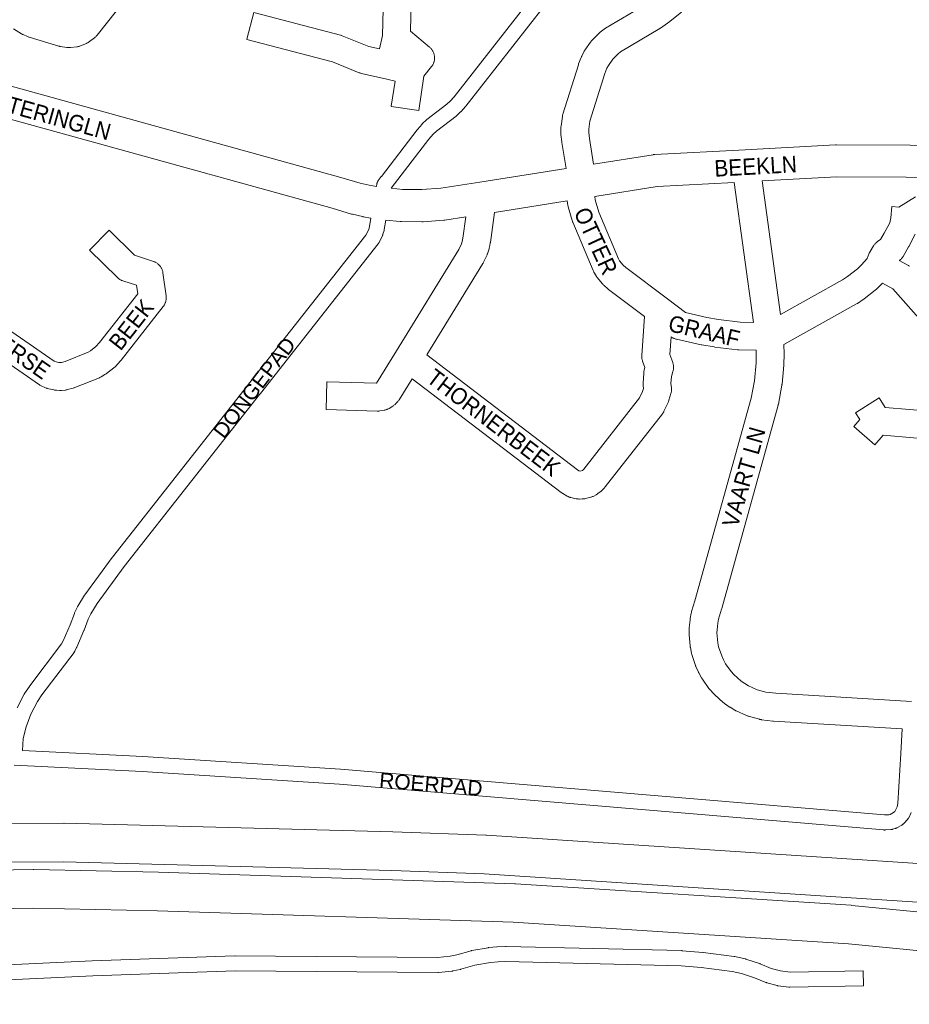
# Paper-space layout 'Layout1' of a CAD drawing. Header units: metres. Extents: x 123097 to 144122, y 392739 to 407589.
# Tile 113 of 256: x 130691 to 131106, y 394552 to 395011. Entities that reach past the tile are written whole.
import ezdxf
from ezdxf.enums import TextEntityAlignment as Align

# ---------------------------------------------------------------- set-up
doc = ezdxf.new("R2010")
doc.units = ezdxf.units.M
doc.header["$MEASUREMENT"] = 0
for name, color, linetype, lineweight in [('gs-anno-wegen algemeen tekst', 7, 'Continuous', 0), ('gs-knt-aanvullende hoofdweg', 7, 'Continuous', 0), ('gs-knt-autosnelweg', 7, 'Continuous', 0), ('gs-knt-fietspaden', 7, 'Continuous', 0), ('gs-knt-wegen algemeen', 7, 'Continuous', 0), ('gs-vlk-plantopografie wegen algemeen', 7, 'Continuous', 0)]:
    doc.layers.add(name, color=color, linetype=linetype, lineweight=lineweight)
doc.styles.add('Style-Arial', font='arial.ttf')

psp = doc.layouts.get("Layout1")

# ---------------------------------------------------------------- linework, layer by layer
at = {"layer": 'gs-knt-aanvullende hoofdweg', "color": 7, "linetype": 'Continuous', "flags": 128}
for points in [[(130604.63, 395003.166), (130682.69, 394981.551), (130840.545, 394937.839), (130840.659, 394937.806), (130849.574, 394935.185), (130853.803, 394934.227), (130857.216, 394933.634)], [(130958.702, 394943.996), (130986.488, 394948.405), (130986.745, 394948.441), (130986.833, 394948.451), (130986.873, 394948.456), (130987.002, 394948.469), (130987.261, 394948.487), (131029.467, 394950.761), (131071.798, 394953.041), (131072.016, 394953.05), (131072.234, 394953.052), (131175.579, 394952.604), (131180.382, 394952.583), (131182.925, 394952.971), (131188.954, 394954.43), (131194.675, 394956.535), (131200.214, 394959.33), (131202.624, 394960.819), (131207.687, 394964.587), (131209.807, 394966.468), (131214.075, 394970.97), (131217.792, 394975.922), (131219.502, 394978.681), (131220.48, 394980.534)], [(130854.666, 394918.832), (130851.045, 394919.461), (130850.857, 394919.496), (130850.67, 394919.536), (130846.023, 394920.589), (130845.793, 394920.645), (130845.565, 394920.708), (130836.48, 394923.379), (130684.962, 394965.336)], [(130864.188, 394932.724), (130869.475, 394932.217), (130878.374, 394932.116), (130887.269, 394932.763), (130905.538, 394935.559), (130945.844, 394941.955)], [(131169.556, 394937.61), (131072.388, 394938.031), (131037.426, 394936.148)], [(131024.38, 394935.445), (130988.458, 394933.51), (130959.208, 394928.869)], [(130946.347, 394926.827), (130912.354, 394921.433)], [(130898.932, 394919.353), (130889.247, 394917.871), (130888.952, 394917.831), (130888.656, 394917.804), (130879.148, 394917.113), (130878.834, 394917.097), (130878.519, 394917.094), (130868.988, 394917.202), (130868.672, 394917.212), (130868.356, 394917.235), (130861.623, 394917.881)]]:
    psp.add_lwpolyline(points, dxfattribs=at)
at = {"layer": 'gs-knt-autosnelweg', "color": 7, "linetype": 'Continuous', "flags": 128}
for points in [[(130458.558, 394634.262), (130479.698, 394635.016), (130479.895, 394635.021), (130502.853, 394635.336), (130502.936, 394635.337), (130711.132, 394636.28), (130711.413, 394636.277), (130864.887, 394632.188), (130864.973, 394632.185), (130908.373, 394630.612), (130908.633, 394630.599), (131134.016, 394615.798), (131135.951, 394615.757)], [(131435.843, 394553.232), (131436.695, 394556.927), (131407.874, 394561.54), (131227.354, 394585.741), (131133.926, 394597.85), (130907.591, 394612.609), (130864.364, 394614.175), (130711.073, 394618.259), (130503.059, 394617.317)], [(130512.282, 394611.446), (130696.815, 394614.613), (130697.171, 394614.612), (130755.373, 394613.308), (130755.46, 394613.305), (130921.86, 394607.962), (130922.148, 394607.948), (131079.081, 394597.88), (131079.386, 394597.856), (131175.308, 394588.418), (131175.404, 394588.408), (131247.423, 394580.544), (131247.647, 394580.516), (131362.125, 394565.1), (131362.363, 394565.065), (131379.99, 394562.209), (131380.2, 394562.172), (131400.139, 394558.455), (131435.843, 394553.232)], [(131431.58, 394535.644), (131397.357, 394540.65), (131397.01, 394540.708), (131377.002, 394544.438), (131359.6, 394547.258), (131245.355, 394562.642), (131173.496, 394570.489), (131077.774, 394579.907), (130921.138, 394589.956), (130754.926, 394595.293), (130696.945, 394596.592), (130512.743, 394593.431), (130461.824, 394590.849)]]:
    psp.add_lwpolyline(points, dxfattribs=at)
at = {"layer": 'gs-knt-fietspaden', "color": 7, "linetype": 'Continuous', "flags": 128}
for points in [[(130857.216, 394933.634), (130857.442, 394934.86), (130857.443, 394934.866), (130857.477, 394935.028), (130857.479, 394935.036), (130857.519, 394935.188), (130857.525, 394935.21), (130857.568, 394935.346), (130857.58, 394935.382), (130857.625, 394935.502), (130857.643, 394935.55), (130857.688, 394935.655), (130857.715, 394935.715), (130857.759, 394935.805), (130857.795, 394935.876), (130857.837, 394935.952), (130857.884, 394936.033), (130857.922, 394936.094), (130857.98, 394936.185), (130858.013, 394936.232), (130858.084, 394936.332), (130858.11, 394936.367), (130859.504, 394938.231), (130859.533, 394938.269), (130876.283, 394960.051), (130876.286, 394960.054), (130876.347, 394960.131), (130876.412, 394960.209), (130878.558, 394962.693), (130878.673, 394962.82), (130878.795, 394962.941), (130880.542, 394964.603), (130880.635, 394964.688), (130880.683, 394964.73), (130880.731, 394964.77), (130880.83, 394964.849), (130890.128, 394971.955), (130891.616, 394973.371), (130893.48, 394975.514), (130959.538, 395059.915)], [(130964.812, 395055.264), (130898.952, 394971.116), (130898.895, 394971.046), (130898.837, 394970.976), (130896.805, 394968.639), (130896.693, 394968.516), (130896.575, 394968.399), (130894.829, 394966.738), (130894.736, 394966.653), (130894.706, 394966.626), (130894.688, 394966.611), (130894.671, 394966.597), (130894.64, 394966.571), (130894.541, 394966.492), (130885.243, 394959.386), (130883.758, 394957.973), (130881.79, 394955.696), (130864.195, 394932.765), (130864.188, 394932.724)], [(130689.387, 394690.171), (130692.671, 394696.476), (130692.734, 394696.59), (130692.756, 394696.629), (130692.767, 394696.646), (130692.801, 394696.702), (130692.871, 394696.812), (130695.112, 394700.147), (130695.17, 394700.229), (130695.229, 394700.311), (130710.166, 394719.993), (130710.868, 394721.369), (130714.092, 394728.861), (130716.091, 394734.199), (130716.155, 394734.356), (130716.225, 394734.51), (130717.55, 394737.218), (130717.604, 394737.321), (130717.631, 394737.373), (130717.66, 394737.423), (130717.719, 394737.523), (130720.894, 394742.649), (130720.966, 394742.759), (130721.041, 394742.867), (130733.781, 394760.351), (130733.861, 394760.456), (130797.164, 394840.818), (130797.529, 394841.281), (130852.329, 394910.849), (130853.646, 394913.564), (130854.025, 394914.839), (130854.666, 394918.832)], [(130861.623, 394917.881), (130860.92, 394913.501), (130860.892, 394913.352), (130860.859, 394913.205), (130860.819, 394913.059), (130860.294, 394911.291), (130860.25, 394911.155), (130860.235, 394911.11), (130860.201, 394911.021), (130860.166, 394910.932), (130860.146, 394910.888), (130860.087, 394910.758), (130858.479, 394907.443), (130858.41, 394907.309), (130858.392, 394907.275), (130858.335, 394907.177), (130858.296, 394907.112), (130858.255, 394907.049), (130858.191, 394906.955), (130858.171, 394906.927), (130858.169, 394906.924), (130858.166, 394906.921), (130858.078, 394906.803), (130803.044, 394836.938), (130802.679, 394836.475), (130739.416, 394756.164), (130726.793, 394738.839), (130723.779, 394733.975), (130722.605, 394731.577), (130720.636, 394726.319), (130720.574, 394726.167), (130720.573, 394726.164), (130720.572, 394726.161), (130717.271, 394718.489), (130717.224, 394718.384), (130717.174, 394718.281), (130716.277, 394716.525), (130716.204, 394716.388), (130716.124, 394716.254), (130716.038, 394716.124), (130715.947, 394715.998), (130700.882, 394696.147), (130698.807, 394693.059), (130695.71, 394687.115), (130693.506, 394681.267), (130692.14, 394675.798), (130692.139, 394675.793)], [(130692.139, 394675.793), (130691.805, 394670.215), (130748.113, 394667.394), (130748.16, 394667.391), (130840.427, 394661.508), (130840.499, 394661.503), (131094.693, 394640.081), (131096.704, 394640.213), (131097.234, 394640.37), (131098.878, 394641.296), (131099.384, 394641.755), (131099.817, 394642.285), (131100.615, 394643.89), (131100.904, 394645.431), (131102.271, 394668.773), (131102.948, 394680.33)], [(131107.118, 394641.201), (131105.927, 394638.806), (131105.854, 394638.667), (131105.775, 394638.532), (131105.69, 394638.4), (131105.599, 394638.272), (131105.502, 394638.148), (131104.654, 394637.11), (131104.569, 394637.011), (131104.54, 394636.978), (131104.48, 394636.914), (131104.42, 394636.851), (131104.388, 394636.821), (131104.293, 394636.73), (131103.3, 394635.83), (131103.182, 394635.728), (131103.059, 394635.63), (131102.931, 394635.538), (131102.8, 394635.453), (131102.665, 394635.373), (131100.335, 394634.061), (131100.197, 394633.987), (131100.056, 394633.919), (131099.912, 394633.858), (131099.765, 394633.803), (131099.616, 394633.755), (131098.33, 394633.372), (131098.179, 394633.331), (131098.025, 394633.296), (131097.871, 394633.268), (131097.715, 394633.247), (131097.558, 394633.234), (131094.89, 394633.059), (131094.759, 394633.053), (131094.715, 394633.052), (131094.628, 394633.052), (131094.54, 394633.053), (131094.496, 394633.055), (131094.365, 394633.063), (130839.945, 394654.504), (130747.738, 394660.384), (130687.947, 394663.38)]]:
    psp.add_lwpolyline(points, dxfattribs=at)
psp.add_lwpolyline([(130605.961, 394566.358), (130724.415, 394571.899), (130724.454, 394571.901), (130791.122, 394574.272), (130791.274, 394574.274), (130885.795, 394573.556), (130891.672, 394574.14), (130894.871, 394574.787), (130901.488, 394576.685), (130901.607, 394576.716), (130901.667, 394576.731), (130901.727, 394576.744), (130901.847, 394576.768), (130909.435, 394578.104), (130909.57, 394578.125), (130909.706, 394578.141), (130913.542, 394578.512), (130913.633, 394578.518), (130913.724, 394578.525), (130917.574, 394578.696), (130917.695, 394578.699), (130917.815, 394578.698), (130999.823, 394576.713), (130999.928, 394576.709), (131000.034, 394576.702), (131009.688, 394575.886), (131009.845, 394575.869), (131024.422, 394573.97), (131024.564, 394573.948), (131024.704, 394573.921), (131029.474, 394572.899), (131029.589, 394572.871), (131029.629, 394572.862), (131029.647, 394572.857), (131029.664, 394572.852), (131029.705, 394572.84), (131029.818, 394572.807), (131036.247, 394570.726), (131036.388, 394570.677), (131036.528, 394570.622), (131041.742, 394568.427), (131046.067, 394567.215), (131050.522, 394566.708), (131084.653, 394567.231, -0.3850759), (131084.663, 394567.222), (131084.771, 394560.221, -0.3850776), (131084.762, 394560.211), (131050.404, 394559.685), (131050.253, 394559.686), (131050.103, 394559.694), (131049.954, 394559.707), (131044.993, 394560.271), (131044.854, 394560.291), (131044.808, 394560.298), (131044.716, 394560.315), (131044.624, 394560.334), (131044.578, 394560.345), (131044.442, 394560.379), (131039.635, 394561.727), (131039.495, 394561.77), (131039.357, 394561.818), (131039.222, 394561.872), (131033.943, 394564.094), (131027.828, 394566.072), (131023.374, 394567.027), (131009.017, 394568.897), (130999.548, 394569.698), (130917.765, 394571.677), (130914.127, 394571.516), (130910.518, 394571.166), (130903.246, 394569.886), (130896.672, 394568), (130896.536, 394567.964), (130896.399, 394567.934), (130892.889, 394567.224), (130892.774, 394567.204), (130892.716, 394567.194), (130892.696, 394567.191), (130892.658, 394567.187), (130892.541, 394567.172), (130886.303, 394566.552), (130886.179, 394566.543), (130886.116, 394566.539), (130886.096, 394566.538), (130886.054, 394566.537), (130885.93, 394566.535), (130791.296, 394567.253), (130724.724, 394564.886), (130609.795, 394559.51)], format="xyb", dxfattribs=at)
at = {"layer": 'gs-knt-wegen algemeen', "color": 7, "linetype": 'Continuous', "flags": 128}
for points in [[(130873.846, 395034.306), (130873.141, 395006.189), (130882.096, 394998.655), (130882.33, 394998.448), (130882.555, 394998.23), (130882.768, 394998.002), (130882.97, 394997.763), (130883.161, 394997.515), (130883.339, 394997.258), (130883.505, 394996.993), (130883.658, 394996.72), (130883.798, 394996.44), (130883.924, 394996.154), (130884.036, 394995.862), (130884.134, 394995.565), (130884.218, 394995.264), (130884.287, 394994.958), (130884.341, 394994.651), (130884.381, 394994.34), (130884.405, 394994.028), (130884.415, 394993.716), (130884.409, 394993.403), (130884.389, 394993.091), (130884.353, 394992.78), (130884.303, 394992.471), (130884.238, 394992.165), (130884.158, 394991.863), (130884.064, 394991.565), (130883.955, 394991.271), (130883.833, 394990.983), (130883.697, 394990.702), (130883.547, 394990.427), (130883.385, 394990.16), (130883.21, 394989.901), (130883.023, 394989.65), (130879.462, 394985.122), (130877.026, 394969.062, -0.3704092), (130877.016, 394969.054), (130864.161, 394971.004, -0.370411), (130864.154, 394971.014), (130865.94, 394982.793), (130862.149, 394983.658), (130850.235, 394986.375), (130849.983, 394986.438), (130849.734, 394986.511), (130849.487, 394986.593), (130849.244, 394986.686), (130836.728, 394991.743), (130796.701, 395002.296, -0.3846107), (130796.694, 395002.308), (130800.009, 395014.879, -0.3846119)], [(131046.044, 394873.788), (131075.051, 394890.037), (131077.337, 394891.52), (131081.942, 394895.152), (131083.873, 394896.99), (131086.534, 394899.976), (131087.519, 394902.372), (131087.618, 394902.599), (131087.725, 394902.822), (131087.84, 394903.042), (131087.964, 394903.256), (131089.558, 394905.901), (131089.715, 394906.149), (131089.883, 394906.389), (131090.062, 394906.622), (131090.251, 394906.846), (131090.45, 394907.062), (131090.658, 394907.268), (131090.875, 394907.465), (131091.102, 394907.652), (131091.336, 394907.828), (131091.578, 394907.994), (131092.794, 394908.787), (131094.509, 394911.749), (131097.059, 394916.589), (131097.59, 394918.993), (131097.974, 394924.202, -0.3842888), (131097.984, 394924.21), (131101.348, 394923.963), (131109.054, 394928.678, -0.3905237)], [(130994.891, 394863.414), (130994.317, 394855.12), (130995.675, 394851.373), (130995.771, 394851.088), (130995.853, 394850.798), (130995.923, 394850.505), (130995.978, 394850.209), (130996.02, 394849.911), (130996.048, 394849.611), (130996.062, 394849.31), (130996.062, 394849.009), (130996.049, 394848.708), (130996.021, 394848.408), (130995.979, 394848.11), (130995.924, 394847.813), (130995.855, 394847.52), (130995.773, 394847.231), (130995.044, 394844.876), (130994.831, 394841.527), (130995.068, 394839.513), (130995.095, 394839.228), (130995.109, 394838.941), (130995.111, 394838.655), (130995.101, 394838.368), (130995.077, 394838.082), (130995.041, 394837.798), (130994.993, 394837.515), (130994.932, 394837.235), (130994.859, 394836.958), (130993.933, 394833.732), (130993.852, 394833.47), (130993.76, 394833.211), (130993.657, 394832.957), (130993.543, 394832.707), (130991.589, 394828.643), (130991.462, 394828.393), (130991.324, 394828.148), (130991.176, 394827.909), (130991.018, 394827.678), (130990.849, 394827.453), (130964.156, 394793.333), (130963.974, 394793.11), (130963.783, 394792.896), (130962.649, 394791.684), (130962.445, 394791.476), (130962.232, 394791.277), (130962.01, 394791.088), (130961.781, 394790.909), (130960.754, 394790.145), (130960.546, 394789.997), (130960.333, 394789.857), (130960.114, 394789.725), (130959.891, 394789.602), (130958.758, 394789.008), (130958.485, 394788.873), (130958.206, 394788.751), (130957.922, 394788.642), (130957.633, 394788.547), (130957.34, 394788.465), (130954.867, 394787.836), (130954.569, 394787.768), (130954.268, 394787.713), (130953.964, 394787.673), (130953.659, 394787.647), (130953.354, 394787.636), (130952.075, 394787.618), (130951.77, 394787.621), (130951.466, 394787.638), (130951.164, 394787.669), (130950.863, 394787.714), (130950.564, 394787.773), (130948.074, 394788.329), (130947.808, 394788.395), (130947.544, 394788.472), (130947.283, 394788.559), (130947.027, 394788.658), (130946.775, 394788.768), (130946.528, 394788.887), (130946.286, 394789.018), (130944.311, 394790.136), (130944.056, 394790.288), (130943.808, 394790.451), (130943.568, 394790.626), (130873.879, 394843.816), (130867.805, 394833.961), (130867.638, 394833.704), (130867.459, 394833.455), (130867.268, 394833.214), (130867.067, 394832.983), (130866.36, 394832.21), (130866.145, 394831.986), (130865.919, 394831.773), (130865.684, 394831.57), (130865.439, 394831.379), (130865.186, 394831.2), (130864.924, 394831.033), (130863.139, 394829.954), (130862.869, 394829.8), (130862.593, 394829.658), (130862.31, 394829.531), (130862.022, 394829.416), (130861.728, 394829.316), (130861.43, 394829.23), (130861.128, 394829.158), (130860.823, 394829.101), (130858.765, 394828.764), (130858.456, 394828.721), (130858.145, 394828.692), (130857.834, 394828.679), (130857.522, 394828.681), (130833.764, 394829.379, -0.3855689), (130833.755, 394829.389), (130834.137, 394842.384, -0.3855689), (130834.147, 394842.393), (130857.279, 394841.714), (130857.29, 394841.715), (130866.567, 394856.767), (130895.668, 394904.124), (130896.982, 394906.873), (130897.301, 394907.932), (130897.58, 394909.403), (130898.932, 394919.353)], [(130673.088, 394875.161), (130706.686, 394851.952), (130707.004, 394851.811), (130708.871, 394851.38), (130709.418, 394851.36), (130710.015, 394851.413), (130711.767, 394851.886), (130722.513, 394856.212), (130723.578, 394856.816), (130726.123, 394858.781), (130727.923, 394860.745), (130745.695, 394883.436), (130745.14, 394887.447), (130738.743, 394889.538), (130738.458, 394889.638), (130738.178, 394889.752), (130737.904, 394889.878), (130737.636, 394890.017), (130737.375, 394890.169), (130737.12, 394890.332), (130736.874, 394890.507), (130736.636, 394890.693), (130736.407, 394890.89), (130736.188, 394891.097), (130723.251, 394903.889, -0.3902941), (130723.251, 394903.903), (130732.392, 394913.147, -0.3846215), (130732.405, 394913.147), (130744.249, 394901.436), (130753.054, 394898.559), (130753.352, 394898.453), (130753.644, 394898.334), (130753.931, 394898.2), (130754.21, 394898.052), (130754.483, 394897.891), (130754.747, 394897.717), (130755.002, 394897.53), (130755.248, 394897.331), (130755.484, 394897.12), (130755.709, 394896.898), (130755.923, 394896.666), (130756.126, 394896.423), (130756.317, 394896.171), (130756.495, 394895.91), (130756.661, 394895.64), (130756.813, 394895.363), (130756.951, 394895.078), (130757.076, 394894.788), (130757.186, 394894.491), (130757.282, 394894.19), (130757.363, 394893.884), (130757.429, 394893.575), (130757.48, 394893.263), (130758.97, 394882.485), (130759.005, 394882.181), (130759.025, 394881.874), (130759.031, 394881.567), (130759.023, 394881.26), (130759, 394880.954), (130758.962, 394880.649), (130758.911, 394880.347), (130758.845, 394880.047), (130758.765, 394879.751), (130758.671, 394879.458), (130758.563, 394879.171), (130758.442, 394878.889), (130758.308, 394878.612), (130758.161, 394878.343), (130758.002, 394878.081), (130757.83, 394877.826), (130757.646, 394877.58), (130738.018, 394852.519), (130737.859, 394852.324), (130737.693, 394852.136)], [(131136.495, 394813.779), (131093.954, 394817.443), (131090.136, 394812.996, -0.3710896), (131090.123, 394812.995), (131080.258, 394821.464, -0.3710858), (131080.257, 394821.477), (131083.091, 394824.778), (131081.127, 394827.838, -0.3903158), (131081.13, 394827.851), (131092.071, 394834.873, -0.3903194), (131092.084, 394834.871), (131094.937, 394830.426), (131128.974, 394827.495)]]:
    psp.add_lwpolyline(points, format="xyb", dxfattribs=at)
for points in [[(130800.02, 395014.886), (130840.445, 395004.228), (130840.708, 395004.153), (130840.968, 395004.066), (130841.224, 395003.969), (130853.639, 394998.953), (130858.671, 394997.805), (130860.063, 395004.023), (130860.841, 395035.094)], [(130735.74, 395015.638), (130726.701, 395004.185), (130726.5, 395003.942), (130726.287, 395003.709), (130726.063, 395003.487), (130725.828, 395003.276), (130725.584, 395003.077), (130723.247, 395001.261), (130723.012, 395001.087), (130722.769, 395000.924), (130722.519, 395000.771), (130722.263, 395000.63), (130722, 395000.501), (130721.732, 395000.383), (130718.997, 394999.257), (130718.724, 394999.152), (130718.447, 394999.059), (130718.166, 394998.979), (130717.881, 394998.911), (130717.594, 394998.856), (130717.305, 394998.815), (130714.367, 394998.458), (130714.076, 394998.429), (130713.784, 394998.413), (130713.491, 394998.411), (130713.198, 394998.421), (130712.906, 394998.445), (130712.616, 394998.482), (130709.691, 394998.921), (130709.385, 394998.974), (130709.082, 394999.042), (130708.783, 394999.125), (130695.048, 395003.254), (130694.771, 395003.344), (130694.499, 395003.446), (130694.232, 395003.56), (130692.196, 395004.484), (130691.934, 395004.61), (130691.678, 395004.747), (130691.429, 395004.896), (130687.642, 395007.269)], [(130945.844, 394941.955), (130943.849, 394954.051), (130943.818, 394954.255), (130943.794, 394954.461), (130943.452, 394957.873), (130943.434, 394958.103), (130943.423, 394958.333), (130943.42, 394958.564), (130943.435, 394960.888), (130943.443, 394961.168), (130943.463, 394961.448), (130943.495, 394961.726), (130944.123, 394966.327), (130944.166, 394966.597), (130944.22, 394966.865), (130944.285, 394967.13), (130944.361, 394967.393), (130951.585, 394990.44), (130951.653, 394990.644), (130951.727, 394990.846), (130952.889, 394993.843), (130952.976, 394994.055), (130953.069, 394994.263), (130953.17, 394994.468), (130954.213, 394996.496), (130954.35, 394996.747), (130954.497, 394996.993), (130954.656, 394997.231), (130957.255, 395000.972), (130957.423, 395001.203), (130957.601, 395001.426), (130957.788, 395001.642), (130957.985, 395001.848), (130961.196, 395005.077), (130961.402, 395005.275), (130961.616, 395005.464), (130961.838, 395005.643), (130963.644, 395007.035), (130963.857, 395007.193), (130964.077, 395007.342), (130964.303, 395007.482), (130982.832, 395018.446)], [(130999.706, 395014.996), (130993.64, 395010.099), (130993.442, 395009.944), (130993.237, 395009.798), (130990.023, 395007.59), (130989.84, 395007.469), (130989.652, 395007.353), (130971.276, 394996.48), (130970.126, 394995.593), (130967.621, 394993.074), (130965.594, 394990.156), (130964.905, 394988.817), (130963.945, 394986.34), (130956.949, 394964.022), (130956.452, 394960.383), (130956.442, 394958.826), (130956.729, 394955.965), (130958.702, 394943.996)], [(131033.406, 394870.13), (131024.38, 394935.445)], [(131037.426, 394936.148), (131046.044, 394873.788)], [(130959.208, 394928.869), (130959.486, 394927.3), (130961.128, 394921.604), (130970.363, 394899.73), (130970.844, 394898.898), (130972.543, 394896.814), (130973.741, 394895.774), (130993.158, 394881.062), (131001.616, 394874.653), (131011.614, 394872.432), (131017.13, 394871.497), (131027.249, 394870.273), (131033.406, 394870.13)], [(130982.489, 394872.81), (130965.705, 394885.527), (130965.536, 394885.661), (130965.37, 394885.799), (130963.584, 394887.349), (130963.376, 394887.538), (130963.177, 394887.735), (130962.986, 394887.94), (130962.804, 394888.154), (130960.423, 394891.076), (130960.264, 394891.279), (130960.113, 394891.489), (130959.97, 394891.705), (130959.836, 394891.926), (130958.89, 394893.56), (130958.759, 394893.798), (130958.638, 394894.042), (130958.527, 394894.29), (130948.983, 394916.897), (130948.887, 394917.137), (130948.801, 394917.38), (130948.725, 394917.626), (130946.881, 394924.023), (130946.821, 394924.243), (130946.77, 394924.465), (130946.726, 394924.688), (130946.347, 394926.827)], [(130912.354, 394921.433), (130910.459, 394907.481), (130910.433, 394907.311), (130910.404, 394907.142), (130910.029, 394905.168), (130909.983, 394904.946), (130909.929, 394904.727), (130909.867, 394904.509), (130909.306, 394902.643), (130909.23, 394902.404), (130909.144, 394902.168), (130909.049, 394901.936), (130908.945, 394901.708), (130907.266, 394898.198), (130907.164, 394897.994), (130907.055, 394897.795), (130906.94, 394897.599), (130880.738, 394854.96)], [(131108.986, 394911.295), (131105.968, 394905.566), (131105.842, 394905.338), (131103.284, 394900.92), (131103.125, 394900.66), (131102.954, 394900.408), (131102.772, 394900.164), (131102.578, 394899.929), (131102.374, 394899.703), (131102.159, 394899.486), (131101.935, 394899.281), (131101.701, 394899.086), (131101.509, 394898.94), (131105.545, 394896.844), (131105.808, 394896.7), (131106.063, 394896.545), (131106.311, 394896.377)], [(131114.19, 394868.071), (131098.47, 394885.848), (131093.625, 394888.364), (131093.415, 394888.128), (131093.233, 394887.932), (131093.043, 394887.744), (131090.699, 394885.512), (131090.475, 394885.309), (131090.243, 394885.117), (131085.164, 394881.11), (131084.923, 394880.93), (131084.675, 394880.76), (131081.96, 394878.999), (131081.781, 394878.887), (131081.599, 394878.782), (131047.558, 394859.712)], [(130880.738, 394854.96), (130951.113, 394801.247), (130951.857, 394800.825), (130952.528, 394800.676), (130953.389, 394800.895), (130953.393, 394800.896), (130953.541, 394801.006), (130954.079, 394801.582), (130980.16, 394834.92), (130981.571, 394837.853), (130981.984, 394839.293), (130981.831, 394840.593), (130981.804, 394840.885), (130981.789, 394841.178), (130981.788, 394841.471), (130981.8, 394841.764), (130982.099, 394846.475), (130982.126, 394846.782), (130982.167, 394847.087), (130982.223, 394847.391), (130982.293, 394847.691), (130982.377, 394847.987), (130982.689, 394848.994), (130981.607, 394851.979), (130981.511, 394852.264), (130981.429, 394852.554), (130981.359, 394852.847), (130981.304, 394853.143), (130981.262, 394853.442), (130981.234, 394853.742), (130981.22, 394854.042), (130981.22, 394854.344), (130981.234, 394854.645), (130982.489, 394872.81)], [(130737.693, 394852.136), (130735.345, 394849.572), (130735.152, 394849.37), (130734.95, 394849.177), (130734.741, 394848.992), (130734.523, 394848.817), (130731.169, 394846.228), (130730.922, 394846.046), (130730.666, 394845.876), (130730.403, 394845.719), (130728.559, 394844.673), (130728.304, 394844.535), (130728.044, 394844.41), (130727.778, 394844.296), (130716.269, 394839.663), (130716.027, 394839.571), (130715.782, 394839.489), (130715.534, 394839.417), (130712.858, 394838.695), (130712.583, 394838.627), (130712.305, 394838.571), (130712.025, 394838.527), (130711.743, 394838.496), (130710.169, 394838.355), (130709.895, 394838.336), (130709.62, 394838.329), (130709.345, 394838.334), (130707.766, 394838.393), (130707.458, 394838.411), (130707.151, 394838.445), (130706.846, 394838.493), (130706.544, 394838.555), (130703.47, 394839.265), (130703.171, 394839.342), (130702.875, 394839.433), (130702.584, 394839.537), (130702.299, 394839.656), (130700.854, 394840.296), (130700.578, 394840.426), (130700.308, 394840.569), (130700.045, 394840.724), (130699.79, 394840.892), (130667.064, 394863.499)], [(131034.629, 394857.079), (131026.63, 394857.264), (131026.314, 394857.279), (131025.999, 394857.309), (131015.413, 394858.59), (131015.108, 394858.634), (131009.276, 394859.622), (131009.114, 394859.652), (131008.952, 394859.686), (130997.405, 394862.251), (130997.104, 394862.326), (130996.806, 394862.414), (130996.512, 394862.518), (130996.224, 394862.635), (130995.942, 394862.765), (130995.667, 394862.909), (130995.398, 394863.066), (130995.138, 394863.235), (130994.891, 394863.414)], [(131047.558, 394859.712), (131047.719, 394855.472), (131047.724, 394855.264), (131047.722, 394855.055), (131047.606, 394850.61), (131047.596, 394850.391), (131047.579, 394850.172), (131046.748, 394841.319), (131046.715, 394841.029), (131046.668, 394840.74), (131045.045, 394831.998), (131044.987, 394831.721), (131044.917, 394831.447), (131018.585, 394736.447), (131018.525, 394736.242), (131017.059, 394731.556), (131016.686, 394729.614), (131016.377, 394726.514), (131016.353, 394725.07), (131016.755, 394720.52), (131017.136, 394718.656), (131018.544, 394714.34), (131019.386, 394712.497), (131020.364, 394710.724), (131022.994, 394707.025), (131024.265, 394705.609), (131027.662, 394702.595), (131029.319, 394701.432), (131031.061, 394700.396), (131035.087, 394698.583), (131039.223, 394697.432), (131043.778, 394696.881), (131107.229, 394693.119)], [(131102.948, 394680.33), (131042.809, 394683.895), (131042.61, 394683.91), (131042.412, 394683.931), (131037.17, 394684.565), (131036.927, 394684.599), (131036.685, 394684.643), (131036.444, 394684.695), (131036.206, 394684.756), (131031.119, 394686.172), (131030.883, 394686.243), (131030.649, 394686.323), (131030.419, 394686.411), (131030.192, 394686.508), (131025.378, 394688.676), (131025.156, 394688.781), (131024.938, 394688.895), (131024.725, 394689.016), (131022.453, 394690.366), (131022.244, 394690.496), (131022.039, 394690.634), (131019.877, 394692.152), (131019.678, 394692.298), (131019.485, 394692.45), (131019.297, 394692.611), (131015.347, 394696.116), (131015.166, 394696.282), (131014.992, 394696.456), (131014.824, 394696.636), (131013.059, 394698.602), (131012.898, 394698.788), (131012.744, 394698.981), (131012.597, 394699.179), (131009.538, 394703.482), (131009.399, 394703.686), (131009.268, 394703.894), (131009.145, 394704.107), (131007.868, 394706.421), (131007.753, 394706.639), (131007.646, 394706.861), (131006.548, 394709.265), (131006.45, 394709.49), (131006.36, 394709.719), (131006.28, 394709.952), (131004.643, 394714.972), (131004.571, 394715.207), (131004.508, 394715.446), (131004.454, 394715.686), (131003.925, 394718.274), (131003.88, 394718.516), (131003.845, 394718.76), (131003.818, 394719.005), (131003.353, 394724.265), (131003.337, 394724.492), (131003.329, 394724.721), (131003.329, 394724.949), (131003.364, 394727.003), (131003.374, 394727.27), (131003.395, 394727.536), (131003.759, 394731.196), (131003.795, 394731.489), (131003.844, 394731.779), (131004.342, 394734.374), (131004.393, 394734.615), (131004.453, 394734.855), (131004.522, 394735.091), (131006.067, 394740.028), (131032.295, 394834.652), (131033.813, 394842.828), (131034.596, 394851.17), (131034.701, 394855.186), (131034.629, 394857.079)]]:
    psp.add_lwpolyline(points, dxfattribs=at)
at = {"layer": 'gs-vlk-plantopografie wegen algemeen', "color": 7, "linetype": 'Continuous', "flags": 128}
for points in [[(130857.216, 394933.634), (130857.442, 394934.86), (130857.443, 394934.866), (130857.477, 394935.028), (130857.479, 394935.036), (130857.519, 394935.188), (130857.525, 394935.21), (130857.568, 394935.346), (130857.58, 394935.382), (130857.625, 394935.502), (130857.643, 394935.55), (130857.688, 394935.655), (130857.715, 394935.715), (130857.759, 394935.805), (130857.795, 394935.876), (130857.837, 394935.952), (130857.884, 394936.033), (130857.922, 394936.094), (130857.98, 394936.185), (130858.013, 394936.232), (130858.084, 394936.332), (130858.11, 394936.367), (130859.504, 394938.231), (130859.533, 394938.269), (130876.283, 394960.051), (130876.286, 394960.054), (130876.347, 394960.131), (130876.412, 394960.209), (130878.558, 394962.693), (130878.673, 394962.82), (130878.795, 394962.941), (130880.542, 394964.603), (130880.635, 394964.688), (130880.683, 394964.73), (130880.731, 394964.77), (130880.83, 394964.849), (130890.128, 394971.955), (130891.616, 394973.371), (130893.48, 394975.514), (130959.538, 395059.915)], [(130964.812, 395055.264), (130898.952, 394971.116), (130898.895, 394971.046), (130898.837, 394970.976), (130896.805, 394968.639), (130896.693, 394968.516), (130896.575, 394968.399), (130894.829, 394966.738), (130894.736, 394966.653), (130894.706, 394966.626), (130894.688, 394966.611), (130894.671, 394966.597), (130894.64, 394966.571), (130894.541, 394966.492), (130885.243, 394959.386), (130883.758, 394957.973), (130881.79, 394955.696), (130864.195, 394932.765), (130864.188, 394932.724)], [(130689.387, 394690.171), (130692.671, 394696.476), (130692.734, 394696.59), (130692.756, 394696.629), (130692.767, 394696.646), (130692.801, 394696.702), (130692.871, 394696.812), (130695.112, 394700.147), (130695.17, 394700.229), (130695.229, 394700.311), (130710.166, 394719.993), (130710.868, 394721.369), (130714.092, 394728.861), (130716.091, 394734.199), (130716.155, 394734.356), (130716.225, 394734.51), (130717.55, 394737.218), (130717.604, 394737.321), (130717.631, 394737.373), (130717.66, 394737.423), (130717.719, 394737.523), (130720.894, 394742.649), (130720.966, 394742.759), (130721.041, 394742.867), (130733.781, 394760.351), (130733.861, 394760.456), (130797.164, 394840.818), (130797.529, 394841.281), (130852.329, 394910.849), (130853.646, 394913.564), (130854.025, 394914.839), (130854.666, 394918.832)], [(130861.623, 394917.881), (130860.92, 394913.501), (130860.892, 394913.352), (130860.859, 394913.205), (130860.819, 394913.059), (130860.294, 394911.291), (130860.25, 394911.155), (130860.235, 394911.11), (130860.201, 394911.021), (130860.166, 394910.932), (130860.146, 394910.888), (130860.087, 394910.758), (130858.479, 394907.443), (130858.41, 394907.309), (130858.392, 394907.275), (130858.335, 394907.177), (130858.296, 394907.112), (130858.255, 394907.049), (130858.191, 394906.955), (130858.171, 394906.927), (130858.169, 394906.924), (130858.166, 394906.921), (130858.078, 394906.803), (130803.044, 394836.938), (130802.679, 394836.475), (130739.416, 394756.164), (130726.793, 394738.839), (130723.779, 394733.975), (130722.605, 394731.577), (130720.636, 394726.319), (130720.574, 394726.167), (130720.573, 394726.164), (130720.572, 394726.161), (130717.271, 394718.489), (130717.224, 394718.384), (130717.174, 394718.281), (130716.277, 394716.525), (130716.204, 394716.388), (130716.124, 394716.254), (130716.038, 394716.124), (130715.947, 394715.998), (130700.882, 394696.147), (130698.807, 394693.059), (130695.71, 394687.115), (130693.506, 394681.267), (130692.14, 394675.798), (130692.139, 394675.793)], [(130692.139, 394675.793), (130691.805, 394670.215), (130748.113, 394667.394), (130748.16, 394667.391), (130840.427, 394661.508), (130840.499, 394661.503), (131094.693, 394640.081), (131096.704, 394640.213), (131097.234, 394640.37), (131098.878, 394641.296), (131099.384, 394641.755), (131099.817, 394642.285), (131100.615, 394643.89), (131100.904, 394645.431), (131102.271, 394668.773), (131102.948, 394680.33)], [(131107.118, 394641.201), (131105.927, 394638.806), (131105.854, 394638.667), (131105.775, 394638.532), (131105.69, 394638.4), (131105.599, 394638.272), (131105.502, 394638.148), (131104.654, 394637.11), (131104.569, 394637.011), (131104.54, 394636.978), (131104.48, 394636.914), (131104.42, 394636.851), (131104.388, 394636.821), (131104.293, 394636.73), (131103.3, 394635.83), (131103.182, 394635.728), (131103.059, 394635.63), (131102.931, 394635.538), (131102.8, 394635.453), (131102.665, 394635.373), (131100.335, 394634.061), (131100.197, 394633.987), (131100.056, 394633.919), (131099.912, 394633.858), (131099.765, 394633.803), (131099.616, 394633.755), (131098.33, 394633.372), (131098.179, 394633.331), (131098.025, 394633.296), (131097.871, 394633.268), (131097.715, 394633.247), (131097.558, 394633.234), (131094.89, 394633.059), (131094.759, 394633.053), (131094.715, 394633.052), (131094.628, 394633.052), (131094.54, 394633.053), (131094.496, 394633.055), (131094.365, 394633.063), (130839.945, 394654.504), (130747.738, 394660.384), (130687.947, 394663.38)]]:
    psp.add_lwpolyline(points, dxfattribs=at)
psp.add_lwpolyline([(130605.961, 394566.358), (130724.415, 394571.899), (130724.454, 394571.901), (130791.122, 394574.272), (130791.274, 394574.274), (130885.795, 394573.556), (130891.672, 394574.14), (130894.871, 394574.787), (130901.488, 394576.685), (130901.607, 394576.716), (130901.667, 394576.731), (130901.727, 394576.744), (130901.847, 394576.768), (130909.435, 394578.104), (130909.57, 394578.125), (130909.706, 394578.141), (130913.542, 394578.512), (130913.633, 394578.518), (130913.724, 394578.525), (130917.574, 394578.696), (130917.695, 394578.699), (130917.815, 394578.698), (130999.823, 394576.713), (130999.928, 394576.709), (131000.034, 394576.702), (131009.688, 394575.886), (131009.845, 394575.869), (131024.422, 394573.97), (131024.564, 394573.948), (131024.704, 394573.921), (131029.474, 394572.899), (131029.589, 394572.871), (131029.629, 394572.862), (131029.647, 394572.857), (131029.664, 394572.852), (131029.705, 394572.84), (131029.818, 394572.807), (131036.247, 394570.726), (131036.388, 394570.677), (131036.528, 394570.622), (131041.742, 394568.427), (131046.067, 394567.215), (131050.522, 394566.708), (131084.653, 394567.231, -0.3850759), (131084.663, 394567.222), (131084.771, 394560.221, -0.3850776), (131084.762, 394560.211), (131050.404, 394559.685), (131050.253, 394559.686), (131050.103, 394559.694), (131049.954, 394559.707), (131044.993, 394560.271), (131044.854, 394560.291), (131044.808, 394560.298), (131044.716, 394560.315), (131044.624, 394560.334), (131044.578, 394560.345), (131044.442, 394560.379), (131039.635, 394561.727), (131039.495, 394561.77), (131039.357, 394561.818), (131039.222, 394561.872), (131033.943, 394564.094), (131027.828, 394566.072), (131023.374, 394567.027), (131009.017, 394568.897), (130999.548, 394569.698), (130917.765, 394571.677), (130914.127, 394571.516), (130910.518, 394571.166), (130903.246, 394569.886), (130896.672, 394568), (130896.536, 394567.964), (130896.399, 394567.934), (130892.889, 394567.224), (130892.774, 394567.204), (130892.716, 394567.194), (130892.696, 394567.191), (130892.658, 394567.187), (130892.541, 394567.172), (130886.303, 394566.552), (130886.179, 394566.543), (130886.116, 394566.539), (130886.096, 394566.538), (130886.054, 394566.537), (130885.93, 394566.535), (130791.296, 394567.253), (130724.724, 394564.886), (130609.795, 394559.51)], format="xyb", dxfattribs=at)

# ---------------------------------------------------------------- texts
at = {"layer": 'gs-anno-wegen algemeen tekst', "color": 7, "style": 'Style-Arial', "width": 0.909091}
for s, rotation, p in [('WETERINGLN', 344.42001, (130701.429, 394967.541)), ('BEEKLN', 3.22658, (131034.4, 394943.038)), ('OTTER', 294.94664, (130959.752, 394908.126)), ('BEEK', 51.93163, (130742.707, 394869.063)), ('TOVERSE', 325.36365, (130684.225, 394859.556)), ('GRAAF', 346.66676, (131010.364, 394866.041)), ('THORNERBEEK', 322.74529, (130912.024, 394823.349)), ('VAART LN', 74.06525, (131028.862, 394797.91))]:
    psp.add_text(s, height=7.7, rotation=rotation, dxfattribs=at).set_placement(p, align=Align.MIDDLE_CENTER)
at = {"layer": 'gs-anno-wegen algemeen tekst', "color": 7, "style": 'Style-Arial'}
for s, rotation, p in [('DONGEPAD', 52.47413, (130800.19, 394839.634)), ('ROERPAD', 355.15519, (130882.698, 394654.404))]:
    psp.add_text(s, height=7, rotation=rotation, dxfattribs=at).set_placement(p, align=Align.MIDDLE_CENTER)

doc.saveas('drawing.dxf')
